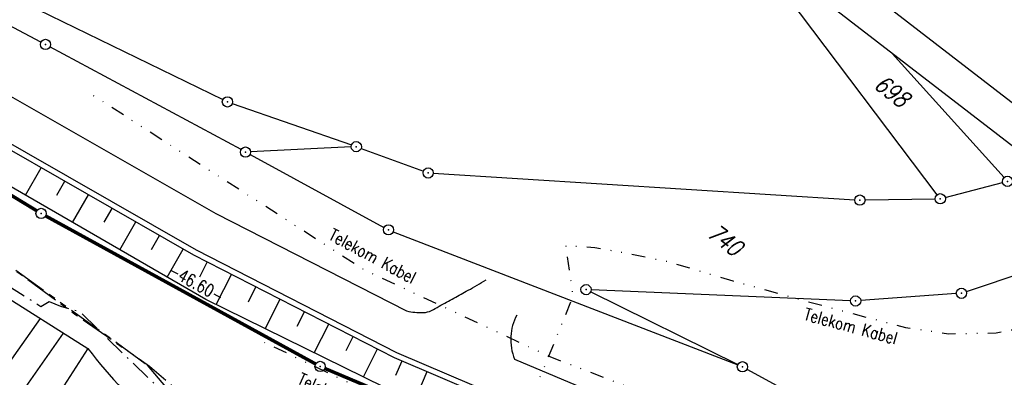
# Model space of a CAD drawing. Extents: x 449544 to 450624, y 436205 to 437134.
# Tile 94 of 114: x 449863 to 450007, y 436875 to 436927. Entities that reach past the tile are written whole.
import ezdxf

# ---------------------------------------------------------------- set-up
doc = ezdxf.new("R2010")
doc.units = 0
doc.header["$LTSCALE"] = 2
doc.header["$MEASUREMENT"] = 0
for name, pattern in [('AUSGEZOGEN', [0]), ('BAB-FM2', [2.6, 1.5, -0.5, 0.1, -0.5]), ('GETRENNTX3', [3.25, 1, -0.75, 0, -0.75, 0, -0.75]), ('PHANTOMX2', [5, 2.5, -0.5, 0.5, -0.5, 0.5, -0.5])]:
    doc.linetypes.add(name, pattern=pattern)
doc.layers.get('0').update_dxf_attribs({"linetype": 'AUSGEZOGEN'})
for name, color, linetype in [('214-ABSTAND', 8, 'AUSGEZOGEN'), ('214-FLSTNR', 8, 'AUSGEZOGEN'), ('214-GRENZL', 8, 'AUSGEZOGEN'), ('214-GRENZL-BAB', 7, 'AUSGEZOGEN'), ('214-GRENZP', 8, 'AUSGEZOGEN'), ('214-GRENZP-BAB', 7, 'AUSGEZOGEN'), ('BAB_FM', 5, 'BAB-FM2'), ('BOESCHG', 250, 'AUSGEZOGEN'), ('FBRTOP', 250, 'AUSGEZOGEN'), ('Lichtwellenleiter COLT', 46, 'PHANTOMX2'), ('Lichtwellenleiter GLH', 46, 'PHANTOMX2'), ('Planeinteilung', 250, 'CONTINUOUS'), ('RAHMEN', 7, 'AUSGEZOGEN'), ('STRASSE', 250, 'AUSGEZOGEN'), ('TELEKOM', 4, 'GETRENNTX3')]:
    doc.layers.add(name, color=color, linetype=linetype)
doc.styles.add('ROMANS', font='romans.shx', dxfattribs={"width": 0.8})

# ---------------------------------------------------------------- blocks, each defined once
blk = doc.blocks.new('1135297')
blk.add_line((1135, 297), (0, 297))
at = {"layer": 'RAHMEN'}
blk.add_line((950, 292), (25, 292), dxfattribs=at)
blk = doc.blocks.new('GST')
at = {"color": 0}
blk.add_circle((0, 0), 0.75, dxfattribs=at)
blk.add_point((0, 0), dxfattribs=at)

msp = doc.modelspace()

# ---------------------------------------------------------------- linework, layer by layer
at = {"layer": '214-GRENZL'}
for p, q in [((449865.9, 436924.06), (449811.46, 436952.48)), ((449846.36, 436938.17), (449892.54, 436915.62)), ((449997.18, 436901.7), (449971.37, 436935.89)), ((449895.2, 436908.3), (449867.22, 436923.36)), ((450006.98, 436904.21), (449990.57, 436922.4)), ((449893.92, 436915.05), (449911.38, 436908.98)), ((449896.52, 436907.59), (449916.14, 436896.91)), ((449911.34, 436908.7), (449896.61, 436907.98)), ((449912.8, 436908.48), (449921.92, 436905.14)), ((449923.37, 436904.84), (449985.11, 436900.96)), ((449998.36, 436901.29), (450006.76, 436903.47)), ((449986.61, 436900.93), (449996.88, 436901.09)), ((449917.5, 436896.28), (449967.95, 436876.76)), ((450011.67, 436890.93), (450001.43, 436887.49)), ((449946.42, 436887.46), (449967.98, 436876.82)), ((449984.48, 436886.17), (449946.49, 436887.76)), ((449999.97, 436887.2), (449985.98, 436886.19)), ((449969.31, 436876.14), (450005.71, 436856.36))]:
    msp.add_line(p, q, dxfattribs=at)
at = {"layer": '214-GRENZL-BAB', "const_width": 0.5, "flags": 128}
for points in [[(449823.99, 436924.45), (449865.28, 436899.34)], [(449906.13, 436876.9), (449866.58, 436898.59)], [(449948.59, 436858.87), (449907.47, 436876.25)]]:
    msp.add_lwpolyline(points, dxfattribs=at)
at = {"layer": 'BAB_FM'}
msp.add_lwpolyline([(449653.68, 437040.91), (449670.17, 437029.26), (449693.28, 437015.2), (449712.61, 437001.16), (449728.89, 436989.34), (449777.25, 436952.24), (449822.97, 436916.41), (449852.11, 436894.04), (449865.89, 436885.33), (449867.1, 436886.07)], dxfattribs=at)
at = {"layer": 'BAB_FM', "flags": 128}
msp.add_lwpolyline([(449867.1, 436886.07), (449868.78, 436885.37), (449871.61, 436884.56), (449881.88, 436874.6), (449893.93, 436863.02), (449905.05, 436850.42), (449911.85, 436844.29), (449914.99, 436841.79), (449923.24, 436835.45), (449924.69, 436833.96), (449928.72, 436828.45), (449933, 436822.87), (449938.91, 436817.32), (449948.21, 436810.14), (449956.71, 436802.57), (449960.09, 436798.88), (449962.72, 436797.34), (449965.09, 436795.58), (449967.64, 436793.34), (449971.8, 436789.7), (449983.8, 436780.45), (449984.58, 436779.82), (450000.83, 436766.97), (450023.16, 436749.49), (450044.07, 436733.15), (450062.61, 436718.77), (450086.94, 436701.21), (450105.2, 436692.43), (450144.66, 436662.35), (450181.2, 436636.07), (450209.18, 436616.75), (450221.41, 436606.27), (450234.02, 436587.04), (450235.56, 436584.87), (450244.37, 436583.32), (450262.33, 436568.86), (450308.02, 436529.96), (450339.66, 436504.64), (450344.4, 436500.79), (450348.41, 436497.61), (450352.33, 436494.5), (450354.37, 436492.88)], dxfattribs=at)
at = {"layer": 'BOESCHG'}
for p, q in [((449863.61, 436901.62), (449865.91, 436905.64)), ((449868.22, 436901.64), (449869.38, 436903.66)), ((449870.53, 436897.62), (449872.85, 436901.67)), ((449875.16, 436897.65), (449876.32, 436899.68)), ((449877.46, 436893.62), (449879.79, 436897.7)), ((449882.1, 436893.67), (449883.27, 436895.71)), ((449884.39, 436889.62), (449886.74, 436893.72)), ((449889.16, 436889.67), (449890.26, 436891.83)), ((449891.57, 436885.6), (449893.83, 436890.02)), ((449896.28, 436886.02), (449897.39, 436888.2)), ((449898.75, 436882.07), (449900.95, 436886.38)), ((449903.43, 436882.44), (449904.51, 436884.56)), ((449861.03, 436876.75), (449865.82, 436883.55)), ((449866.02, 436883.42), (449866.02, 436883.42)), ((449905.94, 436878.55), (449908.08, 436882.75)), ((449859.93, 436868.2), (449869.19, 436881.42)), ((449869.4, 436881.28), (449869.4, 436881.28)), ((449910.58, 436878.86), (449911.64, 436880.93)), ((449872.78, 436879.15), (449867.61, 436871.16)), ((449913.12, 436875.02), (449915.2, 436879.11)), ((449917.89, 436875.25), (449918.8, 436877.37)), ((449920.58, 436871.35), (449922.48, 436875.8))]:
    msp.add_line(p, q, dxfattribs=at)
for points in [[(449986.63, 436838.74), (449965, 436849.31), (449943.73, 436860.51), (449921.92, 436870.69), (449890.07, 436886.34), (449854.3, 436907), (449822.78, 436923.64), (449793.27, 436947.45), (449757.49, 436976.49), (449738.08, 436991.09)], [(449749.09, 436969.64), (449786.69, 436941.27), (449816.1, 436917.09), (449859.3, 436887.67), (449872.78, 436879.15)]]:
    msp.add_lwpolyline(points, dxfattribs=at)
msp.add_lwpolyline([(449872.78, 436879.15, 0.052401), (449883.52, 436867.75, 0.073333), (449893, 436861.75, 0.026876), (449904.79, 436857.26, 0.028826), (449916.18, 436854.33, 0.076184)], format="xyb", dxfattribs=at)
at = {"layer": 'FBRTOP', "flags": 128}
msp.add_lwpolyline([(449660.73, 437017.16, -0.000053), (449674.46, 437006.56, -0.000099), (449681.82, 437000.88), (449700.1, 436986.75, -0.000246), (449710.44, 436978.75, 0.000279), (449720.77, 436970.76, 0.000745), (449729.91, 436963.71, -0.00068), (449739.93, 436956, -0.000215), (449749.51, 436948.59, 0.000221), (449759.09, 436941.19, 0.000129), (449769.29, 436933.31, -0.000214), (449779.49, 436925.44, -0.000259), (449789.41, 436917.77, 0.000272), (449799.33, 436910.1, 0.000081), (449805.09, 436905.65, 0.000034), (449819.03, 436894.89, 0.000109), (449827.23, 436888.56, 0.000079), (449838.52, 436879.86, 0.001362), (449849.37, 436871.54, -0.001569), (449858.79, 436864.32, -0.000374), (449864.82, 436859.66, 0.000168), (449878.27, 436849.25, 0.000175), (449879.68, 436848.17, 0.000017), (449894.28, 436836.89, 0.004504), (449894.92, 436836.4, 0.000884), (449898.22, 436833.96)], format="xyb", dxfattribs=at)
at = {"layer": 'FBRTOP', "const_width": 0.5, "flags": 128}
msp.add_lwpolyline([(449658.91, 437014.8, -0.000053), (449672.64, 437004.2, -0.000099), (449680, 436998.52), (449698.28, 436984.39, -0.000246), (449708.61, 436976.4, 0.000279), (449718.95, 436968.4, 0.000745), (449728.1, 436961.35, -0.00068), (449738.11, 436953.64, -0.000215), (449747.69, 436946.24, 0.000221), (449757.27, 436938.83, 0.000129), (449767.47, 436930.96, -0.000214), (449777.67, 436923.08, -0.000259), (449787.58, 436915.42, 0.000272), (449797.51, 436907.74, 0.000081), (449803.27, 436903.29, 0.000034), (449817.21, 436892.53, 0.000109), (449825.41, 436886.2, 0.000079), (449836.7, 436877.5, 0.001362), (449847.57, 436869.17, -0.001569), (449856.97, 436861.96, -0.000374), (449863, 436857.3, 0.000168), (449876.45, 436846.89, 0.000175), (449877.85, 436845.81, 0.000017), (449892.46, 436834.53, 0.004504), (449893.14, 436834.01, 0.000884), (449896.45, 436831.56, 0.000884)], format="xyb", dxfattribs=at)
at = {"layer": 'FBRTOP', "const_width": 0.5}
msp.add_lwpolyline([(449678.75, 436979.3), (449722.5, 436945.52, -0.000002), (449781.87, 436899.7, 0.000001), (449841.24, 436853.87), (449885.99, 436819.33, -0.000003)], format="xyb", dxfattribs=at)
at = {"layer": 'Lichtwellenleiter COLT'}
msp.add_lwpolyline([(449769.33, 436962.31), (449790.49, 436946.29), (449806.97, 436931.08), (449854.1, 436896.45), (449877.12, 436879.93), (449881.47, 436876.74), (449897.35, 436857.62), (449944, 436807.36), (449951.31, 436804.24), (449963.29, 436797.11), (449963.84, 436796.66), (450021.74, 436749.87), (450021.74, 436749.87), (450063.42, 436718.96), (450101.94, 436686.65), (450132.73, 436663.91), (450177.75, 436629.98), (450197.42, 436614.74), (450246.85, 436583.95)], dxfattribs=at)
at = {"layer": 'Lichtwellenleiter GLH', "flags": 128}
msp.add_lwpolyline([(449656.57, 437044.65), (449662.24, 437040.56), (449672.52, 437035.64), (449674.78, 437034.6), (449688.14, 437027.63), (449701.05, 437018.18), (449712.46, 437010.13), (449722.3, 437002.3), (449730.86, 436994.18), (449735.94, 436988.35), (449789.13, 436946.92), (449802.1, 436935.3), (449809.68, 436928.95), (449822.5, 436919.98), (449850.92, 436898.87), (449850.92, 436898.87), (449871.01, 436884.1), (449881.82, 436876.58), (449890.28, 436869.28), (449900.71, 436858.39), (449905.63, 436851.73), (449944.07, 436807.42), (449947.34, 436805.21), (449952.29, 436803.87), (449962.96, 436797.43), (449971.8, 436789.7), (450021.15, 436750.92), (450044.07, 436733.15), (450073.09, 436711.06), (450098.98, 436688.55), (450103.61, 436685.18), (450115.05, 436677.57), (450134.98, 436662.97), (450149.32, 436652.29), (450157.85, 436645.8), (450191.41, 436620.25), (450199.39, 436614.31), (450201.85, 436612.1), (450242.01, 436586.03), (450242.01, 436586.03), (450252.83, 436580.7), (450264.34, 436570.23), (450284.13, 436553.97), (450305.95, 436536.43), (450315.24, 436529.22), (450318.49, 436523.37), (450322.61, 436518), (450335.2, 436507.12), (450349.37, 436495.02), (450378.61, 436471.46), (450397.27, 436456.62), (450413.03, 436444.06), (450428.92, 436430.92), (450443.96, 436417.89), (450462.95, 436401.52), (450478.16, 436386.91), (450491.1, 436374.47), (450506.2, 436360.88), (450517.49, 436348.59), (450531.53, 436332.7), (450534.53, 436330.39), (450537.35, 436328.21)], dxfattribs=at)
at = {"layer": 'STRASSE'}
for points in [[(449743.51, 437001.7), (449746.31, 436999.33), (449776.63, 436975.87), (449803.85, 436955.06), (449830.36, 436936.1), (449860.42, 436916.74), (449891.51, 436898.95), (449919.46, 436884.66)], [(449739.72, 436996.78), (449742.66, 436994.5), (449772.94, 436971.07), (449800.25, 436950.2), (449826.96, 436931.09), (449857.27, 436911.56), (449888.62, 436893.62), (449918, 436878.58), (449966.61, 436857.83), (449990.04, 436848.96)], [(449742.13, 436993.63), (449772.42, 436970.4), (449799.74, 436949.51), (449826.48, 436930.39), (449856.83, 436910.84), (449888.22, 436892.88), (449917.63, 436877.87), (449966.49, 436856.95), (449986.36, 436849.57)], [(449935.28, 436877.58), (449968.87, 436863.44)]]:
    msp.add_lwpolyline(points, dxfattribs=at)
at = {"layer": 'STRASSE', "flags": 128}
for points in [[(449919.46, 436884.66, 0.058195), (449921.89, 436884.43, 0.115672), (449923.09, 436884.74, 0.003196), (449924.22, 436885.35, 0.001665), (449926.39, 436886.53, 0.00528), (449928.46, 436887.69, 0.004105), (449931.1, 436889.24)], [(449935.6, 436884.07, 0.053838), (449934.99, 436882.55, 0.053838), (449934.72, 436880.93, 0.056265), (449934.81, 436879.22, 0.056265), (449935.28, 436877.58)]]:
    msp.add_lwpolyline(points, format="xyb", dxfattribs=at)
at = {"layer": 'TELEKOM', "flags": 128}
for points in [[(450138.93, 436811.59), (450097.19, 436824.2), (450037.38, 436842.25), (450022.5, 436846.7), (449998.72, 436855.58), (449968.45, 436867.14), (449940.5, 436877.93), (449913.18, 436890.72), (449872.67, 436916.79)], [(449930.52, 436864.82), (449932.89, 436870.88), (449936.67, 436869.21), (449943.85, 436886.79), (449942.82, 436894.25), (449947.01, 436893.96), (449951.54, 436893.16), (449957.8, 436891.89), (449967.22, 436889.08), (449981, 436885.29), (449992.54, 436882.25), (449998.85, 436881.33), (450005.8, 436881.45), (450012.69, 436882.83), (450017.9, 436884.69), (450027.14, 436889.89)], [(449995.43, 436792.04), (449999.42, 436794.11), (450007.92, 436796.04), (450009.75, 436796.55), (450007.18, 436802.76), (450005.97, 436807.01), (450005.09, 436811.07), (450004.68, 436814.78), (450004.75, 436819.58), (450005.83, 436824.37), (450007.32, 436829.71), (450009.15, 436833.31), (450010.3, 436836.49), (449996.25, 436840.2), (449989.53, 436839.87), (449978.59, 436845.83), (449961.6, 436854.94), (449943.85, 436860.24), (449930.52, 436864.82), (449898.64, 436880.04)]]:
    msp.add_lwpolyline(points, dxfattribs=at)

# ---------------------------------------------------------------- block references
at = {"layer": '214-GRENZP', "rotation": 322.3368156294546}
for p in [(449866.56, 436923.71), (449893.21, 436915.29), (449895.86, 436907.94), (449912.09, 436908.73), (449922.62, 436904.88), (450007.48, 436903.65), (449985.86, 436900.91), (449997.63, 436901.1), (449916.8, 436896.55), (449945.74, 436887.79), (450000.72, 436887.25), (449985.23, 436886.13), (449968.65, 436876.49)]:
    msp.add_blockref('GST', p, dxfattribs=at)
at = {"layer": '214-GRENZP-BAB', "rotation": 322.3368156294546}
for p in [(449865.92, 436898.95), (449906.78, 436876.54)]:
    msp.add_blockref('GST', p, dxfattribs=at)
at = {"layer": 'Planeinteilung', "linetype": 'Continuous', "rotation": 322.3369009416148}
msp.add_blockref('1135297', (449543.73, 436898.45), dxfattribs=at)

# ---------------------------------------------------------------- texts
at = {"layer": '214-ABSTAND', "insert": (449888.64, 436888.74), "char_height": 1.8, "attachment_point": 5, "rotation": 331.2568, "style": 'ROMANS'}
msp.add_mtext('-46.60-', dxfattribs=at)
at = {"layer": '214-FLSTNR', "style": 'ROMANS', "oblique": 15, "width": 0.8}
for s, p in [('698', (449987.73, 436917.48)), ('740', (449963.29, 436895.69))]:
    msp.add_text(s, height=2.5, rotation=322.3368, dxfattribs=at).set_placement(p)
at = {"layer": 'TELEKOM', "style": 'ROMANS', "width": 0.8}
for rotation, p in [(331.6065, (449907.86, 436895.24)), (344.7156, (449977.5, 436883.42)), (336.029, (449903.3, 436874.02))]:
    msp.add_text('Telekom Kabel', height=1.8, rotation=rotation, dxfattribs=at).set_placement(p)

doc.saveas('drawing.dxf')
